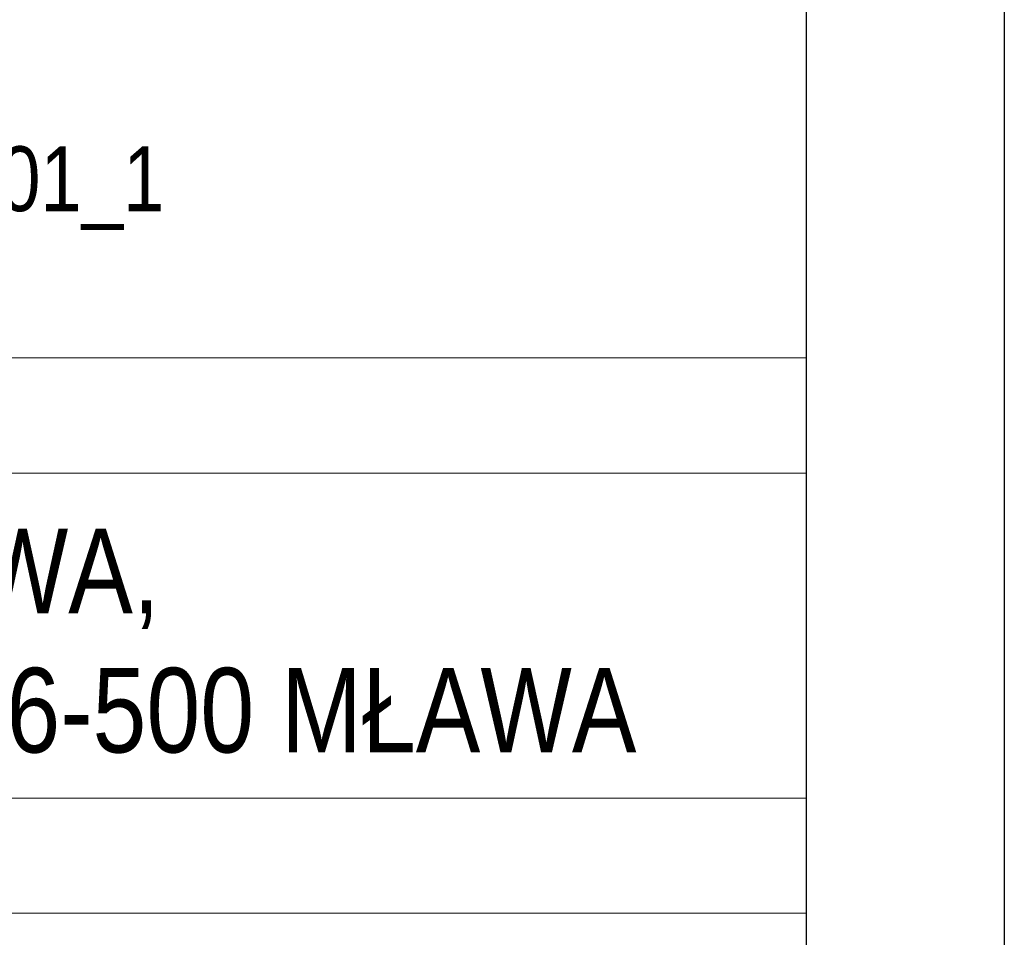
# Model space of a CAD drawing. Header units: millimetres. Extents: x -14609 to 44937, y 52278 to 67558.
# Tile 13 of 48: x 31953 to 32226, y 54209 to 54464. Entities that reach past the tile are written whole.
import ezdxf

# ---------------------------------------------------------------- set-up
doc = ezdxf.new("R2010")
doc.units = ezdxf.units.MM
doc.styles.add('GENERATED_STYLE_1', font='ARIALN.TTF')

# ---------------------------------------------------------------- blocks, each defined once
blk = doc.blocks.new('*U67')
for points in [[(0, 0), (-6400, 0), (-6400, 4200), (0, 4200)], [(-55, 55), (-6200, 55), (-6200, 4145), (-55, 4145)]]:
    blk.add_lwpolyline(points, close=True)

msp = doc.modelspace()

# ---------------------------------------------------------------- linework, layer by layer
at = {"color": 7, "linetype": 'Continuous', "lineweight": 13}
for p, q in [((31595.18, 54370.11), (32171.18, 54370.11)), ((31595.18, 54338.11), (32171.18, 54338.11)), ((31595.18, 54247.89), (32171.18, 54247.89)), ((31595.18, 54215.89), (32171.18, 54215.89))]:
    msp.add_line(p, q, dxfattribs=at)
at = {"color": 7, "linetype": 'Continuous', "lineweight": 13, "flags": 128}
msp.add_lwpolyline([(31595.18, 55212.49), (32171.18, 55212.49), (32171.18, 52757.42), (31595.18, 52757.42)], close=True, dxfattribs=at)

# ---------------------------------------------------------------- block references
msp.add_blockref('*U67', (32226.18, 52702.42))

# ---------------------------------------------------------------- texts
at = {"color": 7, "linetype": 'Continuous', "lineweight": 13, "style": 'GENERATED_STYLE_1'}
for s, insert, char_height, attachment_point, line_spacing_factor in [('\\A1;{\\pql;\\fArial Narrow|b0|i0|c0|p34;OBRĘB: 0010 MŁAWA\\P\\pql;\\fArial Narrow|b0|i0|c0|p34;JEDNOSTKA EWIDENCYJNA: 141301_1\\P\\pql;\\fArial Narrow|b0|i0|c0|p34;NR EW.: DZIAŁEK: 95/1, 95/6}', (31610.21, 54458.34), 18, 1, 0.982044), ('\\A1;{\\pqc;\\fArial Narrow|b0|i0|c0|p34;MIASTO MŁAWA, \\P\\pqc;\\fArial Narrow|b0|i0|c0|p34;UL. STARY RYNEK 19, 06-500 MŁAWA}', (31883.18, 54322.66), 23.5, 2, 0.985871)]:
    msp.add_mtext(s, dxfattribs=dict(at, insert=insert, char_height=char_height, attachment_point=attachment_point, line_spacing_factor=line_spacing_factor))

doc.saveas('drawing.dxf')
